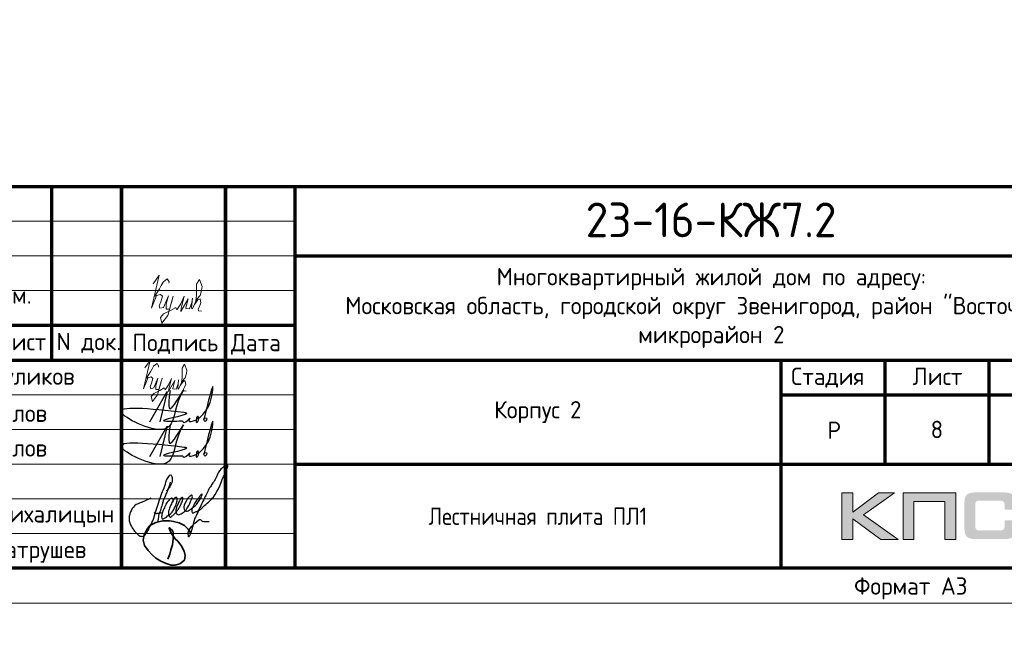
# Model space of a CAD drawing. Header units: millimetres. Extents: x 259029 to 2494469, y -731578 to -57567.
# Tile 197 of 207: x 495024 to 509209, y -514484 to -505558. Entities that reach past the tile are written whole.
import ezdxf
from ezdxf import colors
from ezdxf.entities.mleader import LeaderData, LeaderLine
from ezdxf.enums import TextEntityAlignment as Align
from ezdxf.math import Vec2, Vec3

# ---------------------------------------------------------------- set-up
doc = ezdxf.new("R2010")
doc.units = ezdxf.units.MM
for name, color, linetype, lineweight in [('0.15', 252, 'Continuous', 15), ('Standard', 7, 'Continuous', 25), ('Выноски', 20, 'Continuous', 20), ('Каркасы ригель', 3, 'Continuous', 0), ('Размеры', 54, 'Continuous', 20), ('РАЗРЕЗЫ', 10, 'Continuous', 60), ('Рамка', 7, 'Continuous', 70), ('Символы 0.20', 1, 'Continuous', 20), ('Текст', 41, 'Continuous', 30), ('ТОНКИЕ', 7, 'Continuous', 9)]:
    doc.layers.add(name, color=color, linetype=linetype, lineweight=lineweight)
doc.layers.add('ТОЛСТЫЕ_ОСНОВНЫЕ', color=6, linetype='Continuous')
doc.styles.add('GOST-2.304_Type-B', font='GOST_Common.ttf')
doc.styles.add('style1', font='GOST_Common.ttf', dxfattribs={"height": 500})
doc.styles.add('ГОСТ', font='GOST_Common.ttf')

# ---------------------------------------------------------------- blocks, each defined once
blk = doc.blocks.new('СЛОЖНЫЙ_ОБЪЕКТ_0')
at = {"layer": 'Standard', "color": 7, "linetype": 'Continuous', "lineweight": 25}
for points, start_tangent, end_tangent in [([(-5.888, 1.589), (-5.939, 1.691), (-5.972, 1.691), (-6.022, 1.617), (-6.064, 1.496), (-6.076, 1.414), (-6.076, 1.373), (-6.09, 1.219), (-6.071, 1.071), (-6.041, 1.003), (-6.009, 0.988), (-5.985, 1.012), (-5.95, 1.047), (-5.922, 1.075), (-5.915, 1.097), (-5.843, 1.207), (-5.798, 1.324), (-5.779, 1.438), (-5.77, 1.604), (-5.809, 1.746), (-5.833, 1.77), (-5.864, 1.752), (-5.885, 1.721), (-5.913, 1.566), (-5.919, 1.492), (-5.925, 1.334), (-5.906, 1.223), (-5.871, 1.161), (-5.807, 1.124), (-5.751, 1.203), (-5.713, 1.262), (-5.692, 1.316), (-5.66, 1.414), (-5.641, 1.525), (-5.625, 1.661), (-5.641, 1.808), (-5.657, 1.824), (-5.667, 1.824), (-5.695, 1.763), (-5.714, 1.672), (-5.725, 1.541), (-5.722, 1.421), (-5.665, 1.291), (-5.617, 1.276), (-5.55, 1.31), (-5.459, 1.426), (-5.4, 1.599), (-5.374, 1.864), (-5.388, 1.981), (-5.406, 1.999), (-5.432, 1.973), (-5.463, 1.934), (-5.509, 1.789), (-5.527, 1.661), (-5.508, 1.54), (-5.457, 1.473), (-5.411, 1.463), (-5.347, 1.501), (-5.271, 1.621), (-5.193, 1.738), (-5.143, 1.879), (-5.113, 2.032), (-5.113, 2.111), (-5.121, 2.138), (-5.14, 2.12), (-5.169, 2.039), (-5.206, 1.924), (-5.241, 1.787), (-5.254, 1.679), (-5.254, 1.582), (-5.237, 1.516), (-5.219, 1.498), (-5.191, 1.482), (-5.154, 1.519), (-5.086, 1.578), (-4.953, 1.776), (-4.759, 2.173), (-4.667, 2.981), (-4.667, 3.227), (-4.687, 3.262), (-4.715, 3.262), (-4.742, 3.235), (-4.777, 3.18), (-4.872, 2.956), (-4.891, 2.749), (-4.921, 2.579), (-4.956, 2.444), (-5.001, 2.097), (-5.045, 1.672), (-5.064, 1.441), (-5.075, 1.334), (-5.055, 1.102), (-5.04, 0.878), (-5.04, 0.777), (-5.052, 0.744), (-5.068, 0.75), (-5.077, 0.776), (-5.092, 0.804), (-5.084, 1.076), (-4.938, 1.346), (-4.909, 1.375), (-4.851, 1.355), (-4.78, 1.355), (-4.616, 1.413)], (-0.169301, 0.985564), (0.921845, 0.387559)), ([(-6.577, 1.472), (-6.789, 1.26), (-6.973, 1.076), (-7.024, 0.851), (-7.024, 0.746), (-6.996, 0.632), (-6.845, 0.434), (-6.702, 0.33), (-6.548, 0.258), (-6.432, 0.258), (-6.35, 0.355), (-6.314, 0.52), (-6.284, 0.767), (-6.284, 1.007), (-6.298, 1.279), (-6.31, 1.543), (-6.302, 2.038), (-6.285, 2.303), (-6.246, 2.371), (-6.174, 2.3), (-6.144, 2.003), (-6.194, 1.851)], (-0.677851, -0.735199), (-0.339746, -0.940517)), ([(-6.181, 2.142), (-6.172, 1.967), (-6.172, 1.841), (-6.18, 1.7), (-6.18, 1.412), (-6.17, 1.216), (-6.17, 1.117), (-6.148, 0.957), (-6.119, 0.827)], (0.06248, -0.998046), (0.223108, -0.974794)), ([(-6.329, 1.089), (-6.3, 1.083), (-6.267, 1.081), (-6.233, 1.097), (-6.195, 1.113), (-6.161, 1.123), (-6.143, 1.143), (-6.118, 1.168)], (0.983291, -0.18204), (0.7365, 0.676437))]:
    blk.add_spline(points, degree=3, dxfattribs=dict(at, start_tangent=start_tangent, end_tangent=end_tangent))
blk = doc.blocks.new('Роспись')
at = {"layer": 'Текст', "color": 4}
blk.add_lwpolyline([(4.18, 0.67), (6.68, 5.03), (5.62, 0.66)], dxfattribs=at)
for points in [[(11.23, 1.12), (12.72, 3.08), (13.28, 5.66), (11.96, 0.97)], [(7.11, 5.14), (7.17, 2.59), (9.02, 5.2), (8.57, 4.35), (6.55, -0.29), (0.19, 1.88), (9.09, 2.02)], [(9.09, 2.02), (9.4, 1.96), (6.15, 0.84), (8.42, 0.77), (8.9, 0.77)], [(10.85, 0.93), (11.13, 1.44), (11.23, 1.11), (10.92, 0.57), (10.85, 0.93)], [(8.9, 0.77), (8.97, 0.64), (9.94, 1.16)], [(9.94, 1.16), (9.82, 0.79), (10.85, 0.93)], [(11.23, 1.12), (11.03, 1.05), (10.98, 1.33), (11.05, 1.41)], [(11.96, 0.97), (12.16, 0.71), (12.34, 1.19), (12.03, 1.14), (11.96, 0.97)]]:
    blk.add_spline(points, degree=3, dxfattribs=at)
blk = doc.blocks.new('11')
at = {"layer": 'Выноски'}
for p, q in [((47989, 66781), (48016, 66806)), ((48016, 66806), (48038, 66823)), ((48038, 66823), (48060, 66786)), ((47885, 66608), (47944, 66700)), ((47944, 66700), (47962, 66737)), ((47962, 66737), (47989, 66781)), ((48060, 66786), (48058, 66769))]:
    blk.add_line(p, q, dxfattribs=at)
blk.add_lwpolyline([(47863, 66761), (47937, 66865), (47843, 66458), (47885, 66564), (47905, 66616), (47954, 66628), (47979, 66606), (47957, 66539), (47937, 66487), (47947, 66458), (47991, 66470), (48051, 66611), (48041, 66569), (48023, 66505), (48023, 66448), (48065, 66448), (48090, 66529), (48110, 66608), (48043, 66369), (47972, 66275), (47954, 66344), (47991, 66389), (48078, 66431), (48142, 66470), (48154, 66441), (48204, 66512), (48246, 66606), (48209, 66455), (48204, 66418), (48295, 66574), (48265, 66463), (48265, 66455), (48312, 66453), (48342, 66529), (48347, 66584), (48337, 66465), (48349, 66453), (48401, 66569), (48443, 66616), (48461, 66678), (48466, 66727), (48436, 66811), (48399, 66754), (48399, 66618), (48389, 66549), (48374, 66507), (48416, 66564), (48441, 66576), (48451, 66524), (48433, 66482), (48419, 66453), (48424, 66428), (48458, 66421)], dxfattribs=at)
blk = doc.blocks.new('A$Cd09756da')
h = blk.add_hatch(color=0)
h.paths.add_polyline_path([(-3363, 1089), (-3590, 1089), (-3962, 809), (-3962, 1089), (-4120, 1089), (-4120, 417), (-3962, 417), (-3962, 712), (-3560, 417), (-3308, 417), (-3809, 772)])
h.paths.add_polyline_path([(-3080, 963), (-2635, 963), (-2635, 417), (-2478, 417), (-2478, 1089), (-2645, 1089), (-3236, 1089), (-3236, 930), (-3236, 417), (-3080, 417)])
h.paths.add_polyline_path([(-1340, 1093), (-1498, 1093), (-1498, 420), (-1340, 420), (-1340, 716), (-938, 420), (-686, 420), (-1187, 776), (-741, 1093), (-968, 1093), (-1340, 813)])
at = {"true_color": 0x5f007f}
blk.add_hatch(color=206, dxfattribs=at).paths.add_polyline_path([(-1629, 1018), (-1631, 1026), (-1634, 1032), (-1638, 1038), (-1641, 1044), (-1644, 1049), (-1649, 1054), (-1653, 1059), (-1657, 1063), (-1662, 1066), (-1668, 1071), (-1674, 1074), (-1681, 1077), (-1688, 1079), (-1696, 1082), (-1703, 1084), (-1721, 1088), (-1741, 1091), (-1762, 1092), (-1786, 1093), (-2187, 1093), (-2210, 1092), (-2231, 1091), (-2251, 1088), (-2268, 1084), (-2276, 1082), (-2284, 1079), (-2291, 1077), (-2297, 1073), (-2303, 1071), (-2310, 1066), (-2315, 1063), (-2319, 1059), (-2323, 1054), (-2327, 1049), (-2331, 1044), (-2335, 1038), (-2337, 1032), (-2340, 1025), (-2343, 1018), (-2345, 1010), (-2348, 994), (-2351, 976), (-2353, 956), (-2353, 934), (-2353, 580), (-2353, 557), (-2351, 537), (-2348, 519), (-2345, 502), (-2343, 495), (-2340, 488), (-2337, 481), (-2335, 474), (-2331, 469), (-2327, 463), (-2323, 459), (-2319, 454), (-2315, 450), (-2309, 446), (-2303, 443), (-2297, 439), (-2291, 436), (-2283, 434), (-2276, 431), (-2268, 429), (-2251, 425), (-2231, 423), (-2209, 421), (-2187, 420), (-1786, 420), (-1762, 421), (-1741, 422), (-1721, 425), (-1704, 428), (-1696, 431), (-1688, 433), (-1681, 436), (-1674, 439), (-1668, 442), (-1662, 446), (-1657, 450), (-1653, 454), (-1649, 458), (-1644, 463), (-1641, 468), (-1638, 474), (-1634, 481), (-1631, 487), (-1629, 495), (-1626, 502), (-1623, 519), (-1620, 537), (-1619, 557), (-1618, 580), (-1618, 691), (-1775, 691), (-1775, 600), (-1775, 594), (-1776, 588), (-1777, 582), (-1779, 577), (-1781, 572), (-1783, 568), (-1786, 564), (-1789, 560), (-1792, 557), (-1797, 554), (-1801, 552), (-1806, 550), (-1811, 548), (-1817, 548), (-1824, 547), (-1830, 546), (-2153, 546), (-2159, 547), (-2164, 548), (-2168, 550), (-2172, 552), (-2176, 555), (-2180, 557), (-2183, 561), (-2186, 565), (-2189, 569), (-2191, 573), (-2193, 578), (-2194, 583), (-2196, 593), (-2197, 602), (-2197, 925), (-2197, 931), (-2196, 936), (-2195, 941), (-2193, 946), (-2192, 950), (-2190, 954), (-2187, 957), (-2185, 961), (-2181, 963), (-2178, 966), (-2173, 968), (-2169, 970), (-2164, 971), (-2160, 972), (-2154, 972), (-2149, 972), (-1830, 972), (-1824, 972), (-1817, 972), (-1812, 970), (-1807, 969), (-1802, 967), (-1797, 965), (-1793, 961), (-1790, 958), (-1786, 954), (-1783, 950), (-1781, 946), (-1779, 941), (-1777, 936), (-1776, 931), (-1775, 925), (-1775, 918), (-1775, 844), (-1618, 844), (-1618, 934), (-1619, 956), (-1620, 976), (-1623, 994), (-1627, 1010)])
at = {"color": 0, "lineweight": 0}
for points in [[(-4120, 417), (-4120, 1089), (-3962, 1089), (-3962, 809), (-3590, 1089), (-3363, 1089), (-3809, 772), (-3308, 417), (-3560, 417), (-3962, 712), (-3962, 417), (-4120, 417)], [(-3080, 417), (-3080, 963), (-2635, 963), (-2635, 417), (-2478, 417), (-2478, 1089), (-2645, 1089), (-3236, 1089), (-3236, 930), (-3236, 417), (-3080, 417)]]:
    blk.add_lwpolyline(points, close=True, dxfattribs=at)
at = {"lineweight": 35}
blk.add_lwpolyline([(-13497, 507), (-13535, 562), (-13589, 615), (-13666, 653), (-13748, 676), (-13807, 686), (-13901, 686), (-14005, 659), (-14088, 617), (-14135, 558), (-14169, 483), (-14185, 407), (-14167, 329), (-14113, 254), (-14059, 199), (-14001, 148), (-13931, 104), (-13854, 67), (-13782, 47), (-13728, 47), (-13655, 62), (-13589, 119), (-13582, 185), (-13593, 249), (-13639, 328), (-13688, 389), (-13725, 426), (-13768, 486), (-13789, 516), (-13802, 552), (-13809, 574), (-13809, 584), (-13790, 575), (-13775, 560), (-13760, 537), (-13755, 511), (-13755, 426), (-13764, 338), (-13788, 268), (-13802, 202), (-13829, 132)], dxfattribs=at)
at = {"layer": 'Рамка'}
for p, q in [((-15500, 3000), (-15500, 5500)), ((-14500, 0), (-14500, 5500)), ((-14500, 5500), (-14500, 0)), ((-13000, 5500), (-13000, 0)), ((-13000, 0), (-13000, 5500)), ((-12000, 5500), (-12000, 0)), ((-12000, 4500), (0, 4500)), ((-18500, 3500), (-12000, 3500)), ((-18500, 3000), (0, 3000)), ((-5000, 3000), (-5000, 0)), ((-3500, 3000), (-3500, 1500)), ((-2000, 3000), (-2000, 1500)), ((-5000, 2500), (0, 2500)), ((-5000, 2500), (0, 2500)), ((-12000, 1500), (0, 1500))]:
    blk.add_line(p, q, dxfattribs=at)
at = {"layer": 'Рамка', "lineweight": 15}
for p, q in [((-18500, 5000), (-12000, 5000)), ((-18500, 4500), (-12000, 4500)), ((-18500, 4000), (-12000, 4000)), ((-18500, 2500), (-12000, 2500)), ((-18500, 2000), (-12000, 2000)), ((-18500, 1500), (-12000, 1500)), ((-18500, 1000), (-12000, 1000)), ((-18500, 500), (-12000, 500))]:
    blk.add_line(p, q, dxfattribs=at)
at = {"layer": 'Рамка'}
blk.add_lwpolyline([(0, 0), (-18500, 0), (-18500, 5500), (0, 5500)], close=True, dxfattribs=at)
at = {"color": 18, "true_color": 0x000000, "xscale": 100, "yscale": 100, "zscale": 100}
for p in [(-14508, 2045), (-14508, 1545)]:
    blk.add_blockref('Роспись', p, dxfattribs=at)
at = {"layer": '0.15', "xscale": 462, "yscale": 462, "zscale": 462, "rotation": 339.9822667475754}
blk.add_blockref('СЛОЖНЫЙ_ОБЪЕКТ_0', (-11452, -669), dxfattribs=at)
at = {"layer": 'Выноски'}
blk.add_blockref('11', (-62024, -63871), dxfattribs=at)
at = {"layer": 'Размеры', "color": 7, "char_height": 250, "attachment_point": 4, "style": 'ГОСТ'}
for s, insert in [('{\\C256;Куликов}', (-16371, 2734)), ('Углов', (-16371, 2234)), ('Углов', (-16371, 1734))]:
    blk.add_mtext_dynamic_manual_height_columns(s, width=2000, gutter_width=1250, heights=[0], dxfattribs=dict(at, insert=insert))
at = {"layer": 'Размеры', "color": 7, "linetype": 'Continuous', "char_height": 250, "width": 2000, "attachment_point": 4, "style": 'GOST-2.304_Type-B'}
for s, insert in [(' Михалицын', (-16500, 750)), ('Патрушев', (-16383, 238))]:
    blk.add_mtext(s, dxfattribs=dict(at, insert=insert))
at = {"layer": 'Текст', "color": 7, "style": 'ГОСТ'}
blk.add_text('23-16-КЖ7.2', height=500, dxfattribs=at).set_placement((-6003, 5019), align=Align.MIDDLE_CENTER)
at = {"layer": 'Текст', "color": 7, "style": 'GOST-2.304_Type-B'}
for s, p in [('Лист', (-16298, 3139)), ('N док.', (-15435, 3141)), ('Подпись', (-14340, 3127)), ('Дата', (-12920, 3127)), ('Стадия', (-4850, 2640)), ('Лист', (-3100, 2640)), ('Р', (-4328, 1863))]:
    blk.add_text(s, height=250, dxfattribs=at).set_placement(p)
at = {"layer": 'Текст', "color": 7, "linetype": 'Continuous', "lineweight": 0, "char_height": 250, "attachment_point": 5, "style": 'GOST-2.304_Type-B'}
for s, insert, width in [('Многоквартирный жилой дом по адресу:\\PМосковская область, городской округ Звенигород, район "Восточный", микрорайон 2', (-6000, 3750), 12000), ('Корпус 2', (-8500, 2250), 7000)]:
    blk.add_mtext(s, dxfattribs=dict(at, insert=insert, width=width))
blk = doc.blocks.new('*T32')
at = {"layer": 'Каркасы ригель', "color": 0, "linetype": 'ByBlock', "lineweight": -2, "transparency": 16777216}
for p, q in [((0, 0), (1500, 0)), ((0, -1000), (1500, -1000))]:
    blk.add_line(p, q, dxfattribs=at)
at = {"layer": 'Каркасы ригель', "color": 0, "linetype": 'ByBlock', "lineweight": 50, "transparency": 16777216}
for p, q in [((0, 0), (0, -1000)), ((1500, 0), (1500, -1000))]:
    blk.add_line(p, q, dxfattribs=at)
at = {"layer": 'Каркасы ригель', "color": 0, "linetype": 'Continuous', "lineweight": 0, "transparency": 16777216, "insert": (750, -500), "char_height": 250, "width": 1000, "attachment_point": 5, "style": 'ГОСТ'}
blk.add_mtext('8', dxfattribs=at)
blk = doc.blocks.new('_None')
blk = doc.blocks.new('*U87')
at = {"layer": 'ТОЛСТЫЕ_ОСНОВНЫЕ', "color": 6}
blk.add_lwpolyline([(20, 5), (415, 5), (415, 292), (20, 292)], close=True, dxfattribs=at)
at = {"layer": 'ТОНКИЕ'}
blk.add_lwpolyline([(0, 0), (420, 0), (420, 297), (0, 297)], close=True, dxfattribs=at)
at = {"layer": 'Текст', "style": 'style1'}
blk.add_text('Формат А3', height=2.5, dxfattribs=at).set_placement((375.57, 1.2))
blk = doc.blocks.new('ааапп')
at = {"layer": 'Символы 0.20'}
ml = blk.add_multileader_mtext('Standard', dxfattribs=at)
ml.set_content('по7(л.6)', color=256, style='ГОСТ')
ml.set_leader_properties(color=256, linetype='ByLayer', lineweight=-1)
ml.set_arrow_properties(name='NONE')
ml.build(insert=Vec2(0, 0))
ml.multileader.update_dxf_attribs({"text_left_attachment_type": 6, "text_right_attachment_type": 6, "dogleg_length": 0.25, "arrow_head_size": 200, "scale": 100})
ctx = ml.context
ctx.base_point, ctx.scale, ctx.char_height, ctx.arrow_head_size, ctx.landing_gap_size, ctx.plane_origin = Vec3(609782.7, -570717.4), 100, 250, 200, 25, Vec3(612513.4, -570395.2)
ctx.left_attachment, ctx.right_attachment = 6, 6
notes = []
notes.append((ctx, [(1, (1, 1, 0), (610957.7, -570717.4), (-1, 0), 25, [(0, [(611147.2, -569654.4)], 0, [])])]))
ctx.mtext.insert, ctx.mtext.width, ctx.mtext.defined_height, ctx.mtext.flow_direction = Vec3(609807.7, -570417.4), 1094.387, 742.8, 5
for ctx, leaders in notes:
    for number, flags, end, landing, length, lines in leaders:
        leader = LeaderData()
        leader.index, (leader.has_last_leader_line, leader.has_dogleg_vector, leader.attachment_direction) = number, flags
        leader.last_leader_point, leader.dogleg_vector, leader.dogleg_length = Vec3(end), Vec3(landing), length
        for number, points, colour, breaks in lines:
            line = LeaderLine()
            line.index, line.vertices, line.color, line.breaks = number, Vec3.list(points), colors.encode_raw_color(colour), breaks
            leader.lines.append(line)
        ctx.leaders.append(leader)

msp = doc.modelspace()

# ---------------------------------------------------------------- block references
at = {"lineweight": 50, "ltscale": 100}
msp.add_blockref('A$Cd09756da', (510988.3, -513460.7), dxfattribs=at)
msp.add_blockref('*T32', (507488.3, -510960.7))

# ---------------------------------------------------------------- texts
at = {"color": 1, "linetype": 'Continuous', "lineweight": 30, "insert": (502488.3, -512710.7), "char_height": 250, "width": 7000, "attachment_point": 5, "style": 'GOST-2.304_Type-B'}
msp.add_mtext('{\\W0.9;\\C256;Лестничная плита ПЛ1}', dxfattribs=at)
at = {"layer": 'Выноски'}
note = msp.add_mtext_static_columns([''] * 2, width=18604.939, gutter_width=10240.1, height=0, dxfattribs=dict(at, insert=(295601.8, -509833), char_height=250, attachment_point=1, style='ГОСТ'))
for column, words in zip([note] + note.columns.linked_columns, ['\\pi8790.91665;Общие указания:\\P\\pi570.45,l346.2,t2000;1.^IСтроительство здания должно производиться в соответствии с проектом производства работ (ППР). при {\\H1.66663x; }\\P\\pi0,t346.2;отсутствии проекта ППР в производство строительно-монтажных работ запрещается. {\\H1.18896x; }\\P\\pi570.45,t2000;2.^IМонтаж сборных конструкций вести в соответствии с требованиями СП 70.13330.2012 "Несущие и {\\H1.54818x; }\\P\\pi0,t346.2;ограждающие конструкции "(акт.ред. СНиП 3.03.01-87*).{\\H1.62844x;\\C0; \\H0.61408x;\\P\\pi570.45,t2000;}3.^IВсе сварные работы следует вести в соответствии с ГОСТ 5264-80* "Ручная дуговая сварка.Соединения {\\H1.20169x; }\\P\\pi0,t346.2;сварные" и  ГОСТ 14098-2014 "Соединения сварные арматуры и закладных деталей железобетонных конструкций". {\\H1.54394x; }\\PСварку вести электродами типа Э42А. {\\H1.42985x;\\C0; \\H0.69937x;\\P\\pi570.45,t2000;}4.^IВсе металлические конструкции окрасить эмалью ПФ-1189 по ГОСТ 6465-79 в два слоя. Эмаль наносить на {\\H1.46788x; }\\P\\pi0,t346.2;грунтовку ГФ-021 по ГОСТ 25129-82 (первый слой - на заводе-изготовителе, второй слой - на монтаже).{\\H1.65521x;\\C0; \\H0.60415x;\\P\\pi10052.46968,l0,tz;\\H1.55946x; \\H0.64125x;\\P\\H1.64685x; \\H0.60722x;\\P\\pi812.5,l41.6675;\\H1.23852x; \\H0.80742x;\\P}', '']):
    column.text = words

# ---------------------------------------------------------------- next in the draw order: block references
at = {"layer": 'РАЗРЕЗЫ', "color": 2, "lineweight": -2, "rotation": 45.00000000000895}
msp.add_blockref('ааапп', (-370061.8, -617495.3), dxfattribs=at)

# ---------------------------------------------------------------- next in the draw order: block references
for name, p, xscale, yscale, zscale in [('*U87', (469488.3, -513960.7), 100, 100, 100), ('11', (440945.7, -587471.6), 1.17, 1.17, 1.17)]:
    msp.add_blockref(name, p, dxfattribs=dict(xscale=xscale, yscale=yscale, zscale=zscale))

# ---------------------------------------------------------------- next in the draw order: texts
at = {"layer": 'Выноски'}
note = msp.add_mtext_static_columns([''] * 2, width=19641.405, gutter_width=8167.2, height=0, dxfattribs=dict(at, insert=(385740.7, -502617.6), char_height=250, attachment_point=1, style='ГОСТ'))
for column, words in zip([note] + note.columns.linked_columns, ['\\pi10527.89954; \\P\\pi570.45,l346.2,t2000;1.^IОбщие указания см. лист 1. {\\H1.46663x; }\\P2.^IМонтажные узлы 1;2;3;4;6;7;8 см. лист{\\C0; 7.\\H1.45562x; \\H0.68699x;\\P}3.^IСварку производить согласно СП70.1330.2011 электродами Э42 ГОСТ 9467-75*.{\\H1.45929x; }\\P4.^IВсе металлические конструкции окрасить эмалью ПФ-1189 по ГОСТ 6465-79 в два слоя. Эмаль наносить на {\\H1.45807x; }\\P\\pi0,t346.2;грунтовку ГФ-021 по ГОСТ 25129-82 (первый слой - на заводе-изготовителе, второй слой - на монтаже).{\\H1.65848x; }\\P\\pi570.45,t2000;5.^IОгнезащиту металлических косоуров см.л. 9.{\\H1.19167x; }\\P6.^IДлину швов принимать по длине сопряжения свариваемых элементов. все катеты сварных швов принимать {\\H1.54728x; }\\P\\pi0,t346.2;высотой 6 мм, кроме оговоренных.{\\H1.42874x; }\\P\\pi570.45,t2000;7.^IМонтаж стальных конструкций производить в соответствии с указаниями СП 70.1333.0.2012"Несущие и {\\H1.46825x; }\\P\\pi0,t346.2;ограждающие конструкции".{\\H1.45508x; }\\P\\pi570.45,t2000;8.^IЖелезобетонные изделия монтировать на цем-песчаном растворе М100 толщ. 10мм.{\\H1.46099x; }\\P{\\C0;9.^IНа разрезах 1-1;2-2 отметки чистого пола.\\H1.45599x; \\H0.68682x;\\P\\pi10570.70257,l0,tz;\\H1.82587x; \\H0.54768x;\\P\\H1.55804x; \\H0.64183x;\\P\\H1.64732x; \\H0.60705x;\\P\\pi812.5,l41.6675;\\H1.23836x; \\H0.80752x;\\P}', '']):
    column.text = words
at = {"layer": 'Текст', "color": 7, "style": 'ГОСТ'}
msp.add_text('зам.', height=250, dxfattribs=at).set_placement((494604.9, -509648.3))

doc.saveas('drawing.dxf')
